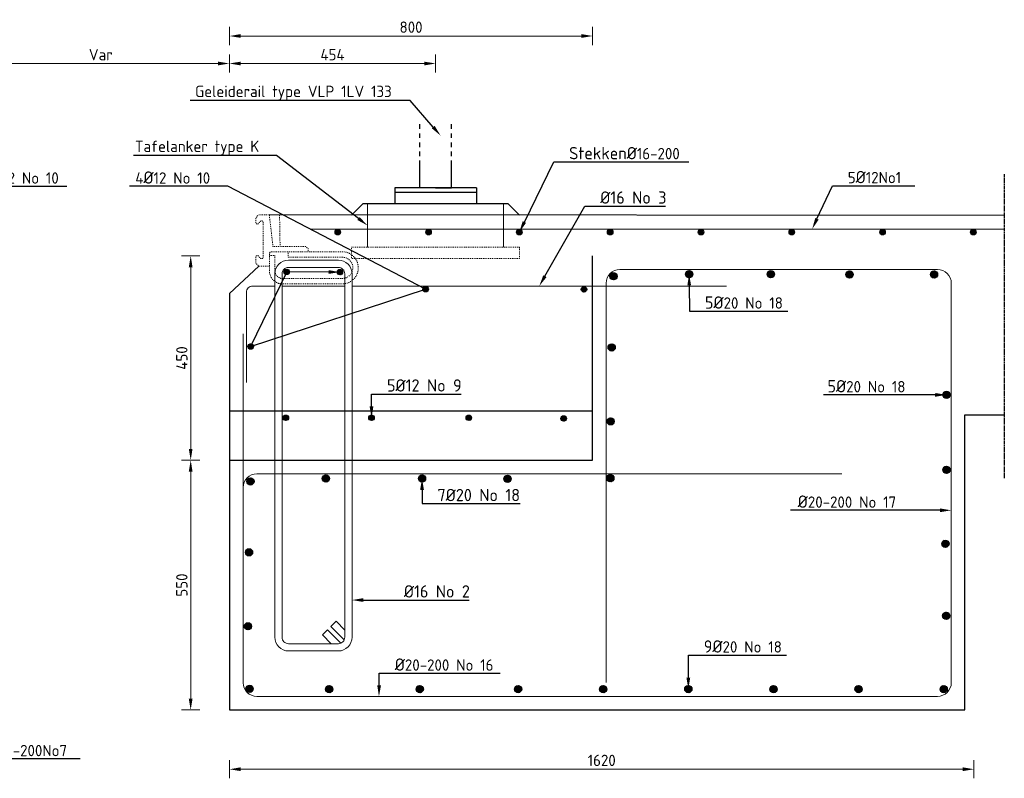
# Model space of a CAD drawing. Header units: millimetres. Extents: x -8028558 to 327273, y -63352 to 83293.
# Tile 137 of 195: x 251077 to 253246, y -20201 to -18531. Entities that reach past the tile are written whole.
import ezdxf
from ezdxf import colors
from ezdxf.entities.mleader import LeaderData, LeaderLine
from ezdxf.math import Vec2, Vec3

# ---------------------------------------------------------------- set-up
doc = ezdxf.new("R2010")
doc.units = ezdxf.units.MM
for name, pattern in [('NLCS-HIDDEN', [4, 2, -2]), ('XX-AFBREEK', [7, 4, -1, 1, -1]), ('ZZ-HIDDEN-SO', [4, 2, -2])]:
    doc.linetypes.add(name, pattern=pattern)
for name, color, linetype, lineweight in [('B-CO-BC-AFBREEKLIJN-GD', 7, 'XX-AFBREEK', 25), ('B-CO-BC-BETONVORM-GD', 90, 'Continuous', 25), ('B-CO-BC-BETONVORM-GN', 10, 'ZZ-HIDDEN-SO', 13), ('B-CO-BC-BETONVORM-M', 7, 'Continuous', 18), ('B-CO-BC-STORTNAAD-GD', 10, 'BC-STORTNAAD', 25), ('B-CO-BC-WAPENING-GD', 130, 'Continuous', 25), ('B-CO-BC-WAPENING_HOOFDWAPENING-G', 170, 'Continuous', 18), ('B-CO-SC-STAALVORM-AD', 252, 'Continuous', 18), ('B-CO-SC-STAALVORM-GN', 10, 'NLCS-HIDDEN', 13), ('B-WE-BV-GELEIDECONSTRUCTIE_GELEIDERAIL-GD', 210, 'Continuous', 25), ('X-XX-AL-VERWIJZING-T25', 7, 'Continuous', 25)]:
    doc.layers.add(name, color=color, linetype=linetype, lineweight=lineweight)
doc.styles.add('NLCS-ISO-MM10-T25', font='NLCS-ISO.ttf', dxfattribs={"height": 25})
doc.linetypes.add('BC-STORTNAAD', pattern='A,15,-1,[175,NLCS.SHX,S=1,R=0,X=0,Y=0],-1', length=17)
doc.dimstyles.new('NLCS-MM10-T25-PIJL_L0_H0', dxfattribs={"dimscale": 10, "dimtxt": 2.5, "dimasz": 2.5, "dimexe": 2, "dimexo": 2, "dimgap": 0.7, "dimtad": 1, "dimdec": 0, "dimzin": 0, "dimdsep": 46, "dimtxsty": 'NLCS-ISO-MM10-T25', "dimcen": 0, "dimdle": 2, "dimclrd": 256, "dimclre": 256, "dimclrt": 256, "dimadec": 0, "dimazin": 0, "dimtfac": 1, "dimtdec": 3, "dimtofl": 0, "dimtmove": 0, "dimatfit": 3, "dimfxl": 2, "dimfxlon": 1, "dimtfillclr": 256, "dimtolj": 1, "dimtzin": 0, "dimlwd": -1, "dimlwe": -1, "dimarcsym": 0})
pattern_1 = [(45, (0, 0), (-2.828427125, 2.828427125), []), (45, (0, 2.4284), (-2.828427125, 2.828427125), []), (45, (0, 2.5284), (-2.828427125, 2.828427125), []), (45, (0, 2.6284), (-2.828427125, 2.828427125), [])]

# ---------------------------------------------------------------- blocks, each defined once
blk = doc.blocks.new('*D1859')
at = {"layer": 'B-CO-BC-BETONVORM-M', "transparency": 16777216}
for p, q in [((250972, -18647), (250972, -18607)), ((251539, -18647), (251539, -18607)), ((250997, -18627), (251514, -18627))]:
    blk.add_line(p, q, dxfattribs=at)
for points in [[(250997, -18622.9), (250997, -18631.2), (250972, -18627)], [(251514, -18622.9), (251514, -18631.2), (251539, -18627)]]:
    blk.add_solid(points, dxfattribs=at)
at = {"layer": 'B-CO-BC-BETONVORM-M', "transparency": 16777216, "insert": (251255.5, -18607.5), "char_height": 25, "attachment_point": 5, "style": 'NLCS-ISO-MM10-T25'}
blk.add_mtext('\\A1;Var', dxfattribs=at)
blk = doc.blocks.new('*D1860')
at = {"layer": 'B-CO-BC-BETONVORM-M', "transparency": 16777216}
for p, q in [((251539, -18586.5), (251539, -18546.5)), ((252339, -18586.5), (252339, -18546.5)), ((251564, -18566.5), (252314, -18566.5))]:
    blk.add_line(p, q, dxfattribs=at)
for points in [[(251564, -18562.3), (251564, -18570.6), (251539, -18566.5)], [(252314, -18562.3), (252314, -18570.6), (252339, -18566.5)]]:
    blk.add_solid(points, dxfattribs=at)
at = {"layer": 'B-CO-BC-BETONVORM-M', "transparency": 16777216, "insert": (251939, -18547), "char_height": 25, "attachment_point": 5, "style": 'NLCS-ISO-MM10-T25'}
blk.add_mtext('\\A1;800', dxfattribs=at)
blk = doc.blocks.new('*D1861')
at = {"layer": 'B-CO-BC-BETONVORM-M', "transparency": 16777216}
for p, q in [((251473.6, -19500.5), (251433.6, -19500.5)), ((251453.6, -19525.5), (251453.6, -20025.5)), ((251473.6, -20050.5), (251433.6, -20050.5))]:
    blk.add_line(p, q, dxfattribs=at)
for points in [[(251449.4, -19525.5), (251457.7, -19525.5), (251453.6, -19500.5)], [(251449.4, -20025.5), (251457.7, -20025.5), (251453.6, -20050.5)]]:
    blk.add_solid(points, dxfattribs=at)
at = {"layer": 'B-CO-BC-BETONVORM-M', "transparency": 16777216, "insert": (251434.1, -19775.5), "char_height": 25, "attachment_point": 5, "rotation": 90, "style": 'NLCS-ISO-MM10-T25'}
blk.add_mtext('\\A1;550', dxfattribs=at)
blk = doc.blocks.new('*D1862')
at = {"layer": 'B-CO-BC-BETONVORM-M', "transparency": 16777216}
for p, q in [((251473.6, -19050.5), (251433.6, -19050.5)), ((251453.6, -19475.5), (251453.6, -19075.5)), ((251473.6, -19500.5), (251433.6, -19500.5))]:
    blk.add_line(p, q, dxfattribs=at)
for points in [[(251449.4, -19075.5), (251457.7, -19075.5), (251453.6, -19050.5)], [(251449.4, -19475.5), (251457.7, -19475.5), (251453.6, -19500.5)]]:
    blk.add_solid(points, dxfattribs=at)
at = {"layer": 'B-CO-BC-BETONVORM-M', "transparency": 16777216, "insert": (251434.1, -19275.5), "char_height": 25, "attachment_point": 5, "rotation": 90, "style": 'NLCS-ISO-MM10-T25'}
blk.add_mtext('\\A1;450', dxfattribs=at)
blk = doc.blocks.new('*D1863')
at = {"layer": 'B-CO-BC-BETONVORM-M', "transparency": 16777216}
for p, q in [((251539, -20161), (251539, -20201)), ((253179, -20161), (253179, -20201)), ((251564, -20181), (253154, -20181))]:
    blk.add_line(p, q, dxfattribs=at)
for points in [[(251564, -20176.8), (251564, -20185.1), (251539, -20181)], [(253154, -20176.8), (253154, -20185.1), (253179, -20181)]]:
    blk.add_solid(points, dxfattribs=at)
at = {"layer": 'B-CO-BC-BETONVORM-M', "transparency": 16777216, "insert": (252359, -20161.5), "char_height": 25, "attachment_point": 5, "style": 'NLCS-ISO-MM10-T25'}
blk.add_mtext('\\A1;1620', dxfattribs=at)
blk = doc.blocks.new('geleiderailconstructie')
at = {"layer": 'B-WE-BV-GELEIDECONSTRUCTIE_GELEIDERAIL-GD', "flags": 128}
for points in [[(-28291.3, -6868.1), (-28291.3, -6858.1)], [(-28221.3, -6868.1), (-28221.3, -6858.1)], [(-28291.3, -6888.1), (-28291.3, -6878.1)], [(-28221.3, -6888.1), (-28221.3, -6878.1)], [(-28291.3, -6908.1), (-28291.3, -6898.1)], [(-28291.3, -6928.1), (-28291.3, -6918.1)], [(-28221.3, -6908.1), (-28221.3, -6898.1)], [(-28221.3, -6928.1), (-28221.3, -6918.1)], [(-28256.3, -6998.1), (-28291.3, -6998.1), (-28291.3, -6938.1)], [(-28256.3, -6998.1), (-28221.3, -6998.1), (-28221.3, -6938.1)], [(-28346.3, -6998.1), (-28166.3, -6998.1)], [(-28346.3, -6998.1), (-28346.3, -7033.1)], [(-28166.3, -6998.1), (-28166.3, -7033.1)], [(-28346.3, -7008.1), (-28166.3, -7008.1)], [(-28416.3, -7033.1), (-28441.3, -7058.1)], [(-28416.3, -7033.1), (-28096.3, -7033.1)], [(-28096.3, -7033.1), (-28071.3, -7058.1)]]:
    blk.add_lwpolyline(points, dxfattribs=at)
blk = doc.blocks.new('*D2107')
at = {"layer": 'B-CO-BC-BETONVORM-M', "transparency": 16777216}
for p, q in [((251539, -18647), (251539, -18607)), ((251993, -18647), (251993, -18607)), ((251564, -18627), (251968, -18627))]:
    blk.add_line(p, q, dxfattribs=at)
for points in [[(251564, -18622.9), (251564, -18631.2), (251539, -18627)], [(251968, -18622.9), (251968, -18631.2), (251993, -18627)]]:
    blk.add_solid(points, dxfattribs=at)
at = {"layer": 'B-CO-BC-BETONVORM-M', "transparency": 16777216, "insert": (251766, -18607.5), "char_height": 25, "attachment_point": 5, "style": 'NLCS-ISO-MM10-T25'}
blk.add_mtext('\\A1;454', dxfattribs=at)

msp = doc.modelspace()

# ---------------------------------------------------------------- hatches: boundary and pattern name
at = {"layer": 'B-CO-SC-STAALVORM-AD'}
h = msp.add_hatch(dxfattribs=at)
h.set_pattern_fill('ACO-STAAL', color=256, pattern_type=2)
h.set_pattern_definition([(45, (281717.5815, -10999.5874), (-2.8284271, 2.8284271), []), (45, (281717.5815, -10997.159), (-2.8284271, 2.8284271), []), (45, (281717.5815, -10997.059), (-2.8284271, 2.8284271), []), (45, (281717.5815, -10996.959), (-2.8284271, 2.8284271), [])])
h.paths.add_polyline_path([(251783.6, -18998.6, 1), (251771.6, -18998.6, 1)])
h = msp.add_hatch(dxfattribs=at)
h.set_pattern_fill('ACO-STAAL', color=256, pattern_type=2)
h.set_pattern_definition([(45, (281917.5815, -10999.5874), (-2.8284271, 2.8284271), []), (45, (281917.5815, -10997.159), (-2.8284271, 2.8284271), []), (45, (281917.5815, -10997.059), (-2.8284271, 2.8284271), []), (45, (281917.5815, -10996.959), (-2.8284271, 2.8284271), [])])
h.paths.add_polyline_path([(251983.6, -18998.6, 1), (251971.6, -18998.6, 1)])
h = msp.add_hatch(dxfattribs=at)
h.set_pattern_fill('ACO-STAAL', color=256, pattern_type=2)
h.set_pattern_definition([(45, (282117.5815, -10999.5874), (-2.8284271, 2.8284271), []), (45, (282117.5815, -10997.159), (-2.8284271, 2.8284271), []), (45, (282117.5815, -10997.059), (-2.8284271, 2.8284271), []), (45, (282117.5815, -10996.959), (-2.8284271, 2.8284271), [])])
h.paths.add_polyline_path([(252183.6, -18998.6, 1), (252171.6, -18998.6, 1)])
h = msp.add_hatch(dxfattribs=at)
h.set_pattern_fill('ACO-STAAL', color=256, pattern_type=2)
h.set_pattern_definition([(45, (282317.5815, -10999.5874), (-2.8284271, 2.8284271), []), (45, (282317.5815, -10997.159), (-2.8284271, 2.8284271), []), (45, (282317.5815, -10997.059), (-2.8284271, 2.8284271), []), (45, (282317.5815, -10996.959), (-2.8284271, 2.8284271), [])])
h.paths.add_polyline_path([(252383.6, -18998.6, 1), (252371.6, -18998.6, 1)])
h = msp.add_hatch(dxfattribs=at)
h.set_pattern_fill('ACO-STAAL', color=256, pattern_type=2)
h.set_pattern_definition([(45, (282517.5815, -10999.5874), (-2.8284271, 2.8284271), []), (45, (282517.5815, -10997.159), (-2.8284271, 2.8284271), []), (45, (282517.5815, -10997.059), (-2.8284271, 2.8284271), []), (45, (282517.5815, -10996.959), (-2.8284271, 2.8284271), [])])
h.paths.add_polyline_path([(252583.6, -18998.6, 1), (252571.6, -18998.6, 1)])
h = msp.add_hatch(dxfattribs=at)
h.set_pattern_fill('ACO-STAAL', color=256, pattern_type=2)
h.set_pattern_definition([(45, (282717.5815, -10999.5874), (-2.8284271, 2.8284271), []), (45, (282717.5815, -10997.159), (-2.8284271, 2.8284271), []), (45, (282717.5815, -10997.059), (-2.8284271, 2.8284271), []), (45, (282717.5815, -10996.959), (-2.8284271, 2.8284271), [])])
h.paths.add_polyline_path([(252783.6, -18998.6, 1), (252771.6, -18998.6, 1)])
h = msp.add_hatch(dxfattribs=at)
h.set_pattern_fill('ACO-STAAL', color=256, pattern_type=2)
h.set_pattern_definition([(45, (282917.5815, -10999.5874), (-2.8284271, 2.8284271), []), (45, (282917.5815, -10997.159), (-2.8284271, 2.8284271), []), (45, (282917.5815, -10997.059), (-2.8284271, 2.8284271), []), (45, (282917.5815, -10996.959), (-2.8284271, 2.8284271), [])])
h.paths.add_polyline_path([(252983.6, -18998.6, 1), (252971.6, -18998.6, 1)])
h = msp.add_hatch(dxfattribs=at)
h.set_pattern_fill('ACO-STAAL', color=256, pattern_type=2)
h.set_pattern_definition([(45, (283117.5815, -10999.5874), (-2.8284271, 2.8284271), []), (45, (283117.5815, -10997.159), (-2.8284271, 2.8284271), []), (45, (283117.5815, -10997.059), (-2.8284271, 2.8284271), []), (45, (283117.5815, -10996.959), (-2.8284271, 2.8284271), [])])
h.paths.add_polyline_path([(253183.6, -18998.6, 1), (253171.6, -18998.6, 1)])
h = msp.add_hatch(dxfattribs=at)
h.set_pattern_fill('ACO-STAAL', color=256, pattern_type=2)
h.set_pattern_definition(pattern_1)
h.paths.add_polyline_path([(251671.1, -19085.8, 1), (251659.1, -19085.8, 1)])
h = msp.add_hatch(dxfattribs=at)
h.set_pattern_fill('ACO-STAAL', color=256, pattern_type=2)
h.set_pattern_definition(pattern_1)
h.paths.add_polyline_path([(251788.3, -19086.3, 1), (251776.3, -19086.3, 1)])
h = msp.add_hatch(dxfattribs=at)
h.set_pattern_fill('ACO-STAAL', color=256, pattern_type=2)
h.set_pattern_definition(pattern_1)
h.paths.add_polyline_path([(252559.5, -19090.8, 1), (252543.5, -19090.8, 1)])
h = msp.add_hatch(dxfattribs=at)
h.set_pattern_fill('ACO-STAAL', color=256, pattern_type=2)
h.set_pattern_definition(pattern_1)
h.paths.add_polyline_path([(252739.4, -19090.8, 1), (252723.4, -19090.8, 1)])
h = msp.add_hatch(dxfattribs=at)
h.set_pattern_fill('ACO-STAAL', color=256, pattern_type=2)
h.set_pattern_definition(pattern_1)
h.paths.add_polyline_path([(252913, -19091.5, 1), (252897, -19091.5, 1)])
h = msp.add_hatch(dxfattribs=at)
h.set_pattern_fill('ACO-STAAL', color=256, pattern_type=2)
h.set_pattern_definition(pattern_1)
h.paths.add_polyline_path([(253099, -19091.5, 1), (253083, -19091.5, 1)])
h = msp.add_hatch(dxfattribs=at)
h.set_pattern_fill('ACO-STAAL', color=256, pattern_type=2)
h.set_pattern_definition(pattern_1)
h.paths.add_polyline_path([(252393.1, -19095.6, 1), (252377.1, -19095.6, 1)])
h = msp.add_hatch(dxfattribs=at)
h.set_pattern_fill('ACO-STAAL', color=256, pattern_type=2)
h.set_pattern_definition([(45, (0, 29.391), (-2.828427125, 2.828427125), []), (45, (0, 31.8194), (-2.828427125, 2.828427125), []), (45, (0, 31.9194), (-2.828427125, 2.828427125), []), (45, (0, 32.0194), (-2.828427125, 2.828427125), [])])
h.paths.add_polyline_path([(251977.1, -19124.1, 1), (251965.1, -19124.1, 1)])
h = msp.add_hatch(dxfattribs=at)
h.set_pattern_fill('ACO-STAAL', color=256, pattern_type=2)
h.set_pattern_definition([(45, (348.707, 29.18), (-2.828427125, 2.828427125), []), (45, (348.707, 31.6083), (-2.828427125, 2.828427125), []), (45, (348.707, 31.7083), (-2.828427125, 2.828427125), []), (45, (348.707, 31.8083), (-2.828427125, 2.828427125), [])])
h.paths.add_polyline_path([(252325.9, -19124.3, 1), (252313.9, -19124.3, 1)])
h = msp.add_hatch(dxfattribs=at)
h.set_pattern_fill('ACO-STAAL', color=256, pattern_type=2)
h.set_pattern_definition([(45, (-26.1054, 77.49), (-2.828427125, 2.828427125), []), (45, (-26.1054, 79.9186), (-2.828427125, 2.828427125), []), (45, (-26.1054, 80.0186), (-2.828427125, 2.828427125), []), (45, (-26.1054, 80.1186), (-2.828427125, 2.828427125), [])])
h.paths.add_polyline_path([(251591.6, -19250.2, 1), (251579.6, -19250.2, 1)])
h = msp.add_hatch(dxfattribs=at)
h.set_pattern_fill('ACO-STAAL', color=256, pattern_type=2)
h.set_pattern_definition(pattern_1)
h.paths.add_polyline_path([(252388.9, -19252.2, 1), (252372.9, -19252.2, 1)])
h = msp.add_hatch(dxfattribs=at)
h.set_pattern_fill('ACO-STAAL', color=256, pattern_type=2)
h.set_pattern_definition(pattern_1)
h.paths.add_polyline_path([(253126.5, -19356.7, 1), (253110.5, -19356.7, 1)])
h = msp.add_hatch(dxfattribs=at)
h.set_pattern_fill('ACO-STAAL', color=256, pattern_type=2)
h.set_pattern_definition(pattern_1)
h.paths.add_polyline_path([(251669.2, -19407.2, 1), (251657.2, -19407.2, 1)])
h = msp.add_hatch(dxfattribs=at)
h.set_pattern_fill('ACO-STAAL', color=256, pattern_type=2)
h.set_pattern_definition(pattern_1)
h.paths.add_polyline_path([(251857.9, -19407.2, 1), (251845.9, -19407.2, 1)])
h = msp.add_hatch(dxfattribs=at)
h.set_pattern_fill('ACO-STAAL', color=256, pattern_type=2)
h.set_pattern_definition(pattern_1)
h.paths.add_polyline_path([(252072.2, -19407.2, 1), (252060.2, -19407.2, 1)])
h = msp.add_hatch(dxfattribs=at)
h.set_pattern_fill('ACO-STAAL', color=256, pattern_type=2)
h.set_pattern_definition(pattern_1)
h.paths.add_polyline_path([(252281.1, -19408.6, 1), (252269.1, -19408.6, 1)])
h = msp.add_hatch(dxfattribs=at)
h.set_pattern_fill('ACO-STAAL', color=256, pattern_type=2)
h.set_pattern_definition(pattern_1)
h.paths.add_polyline_path([(252386.6, -19415, 1), (252370.6, -19415, 1)])
h = msp.add_hatch(dxfattribs=at)
h.set_pattern_fill('ACO-STAAL', color=256, pattern_type=2)
h.set_pattern_definition(pattern_1)
h.paths.add_polyline_path([(253126.3, -19521.7, 1), (253110.3, -19521.7, 1)])
h = msp.add_hatch(dxfattribs=at)
h.set_pattern_fill('ACO-STAAL', color=256, pattern_type=2)
h.set_pattern_definition(pattern_1)
h.paths.add_polyline_path([(251593.2, -19547.2, 1), (251577.2, -19547.2, 1)])
h = msp.add_hatch(dxfattribs=at)
h.set_pattern_fill('ACO-STAAL', color=256, pattern_type=2)
h.set_pattern_definition(pattern_1)
h.paths.add_polyline_path([(251759.5, -19540.8, 1), (251743.5, -19540.8, 1)])
h = msp.add_hatch(dxfattribs=at)
h.set_pattern_fill('ACO-STAAL', color=256, pattern_type=2)
h.set_pattern_definition(pattern_1)
h.paths.add_polyline_path([(251971.2, -19540.8, 1), (251955.2, -19540.8, 1)])
h = msp.add_hatch(dxfattribs=at)
h.set_pattern_fill('ACO-STAAL', color=256, pattern_type=2)
h.set_pattern_definition(pattern_1)
h.paths.add_polyline_path([(252159.6, -19541.5, 1), (252143.6, -19541.5, 1)])
h = msp.add_hatch(dxfattribs=at)
h.set_pattern_fill('ACO-STAAL', color=256, pattern_type=2)
h.set_pattern_definition([(45, (-2.0538, -1.3535), (-2.828427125, 2.828427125), []), (45, (-2.0538, 1.075), (-2.828427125, 2.828427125), []), (45, (-2.0538, 1.175), (-2.828427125, 2.828427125), []), (45, (-2.0538, 1.275), (-2.828427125, 2.828427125), [])])
h.paths.add_polyline_path([(252386, -19540.1, 1), (252370, -19540.1, 1)])
h = msp.add_hatch(dxfattribs=at)
h.set_pattern_fill('ACO-STAAL', color=256, pattern_type=2)
h.set_pattern_definition(pattern_1)
h.paths.add_polyline_path([(253124, -19684.5, 1), (253108, -19684.5, 1)])
h = msp.add_hatch(dxfattribs=at)
h.set_pattern_fill('ACO-STAAL', color=256, pattern_type=2)
h.set_pattern_definition(pattern_1)
h.paths.add_polyline_path([(251590.1, -19703.4, 1), (251574.1, -19703.4, 1)])
h = msp.add_hatch(dxfattribs=at)
h.set_pattern_fill('ACO-STAAL', color=256, pattern_type=2)
h.set_pattern_definition(pattern_1)
h.paths.add_polyline_path([(253126, -19843.3, 1), (253110, -19843.3, 1)])
h = msp.add_hatch(dxfattribs=at)
h.set_pattern_fill('ACO-STAAL', color=256, pattern_type=2)
h.set_pattern_definition(pattern_1)
h.paths.add_polyline_path([(251587.8, -19866.3, 1), (251571.8, -19866.3, 1)])
h = msp.add_hatch(dxfattribs=at)
h.set_pattern_fill('ACO-STAAL', color=256, pattern_type=2)
h.set_pattern_definition(pattern_1)
h.paths.add_polyline_path([(251591.4, -20004.1, 1), (251575.4, -20004.1, 1)])
h = msp.add_hatch(dxfattribs=at)
h.set_pattern_fill('ACO-STAAL', color=256, pattern_type=2)
h.set_pattern_definition([(45, (-1215.616, 3.644), (-2.828427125, 2.828427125), []), (45, (-1215.616, 6.0724), (-2.828427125, 2.828427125), []), (45, (-1215.616, 6.1724), (-2.828427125, 2.828427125), []), (45, (-1215.616, 6.2724), (-2.828427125, 2.828427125), [])])
h.paths.add_polyline_path([(251766.6, -20004.5, 1), (251750.6, -20004.5, 1)])
h = msp.add_hatch(dxfattribs=at)
h.set_pattern_fill('ACO-STAAL', color=256, pattern_type=2)
h.set_pattern_definition([(45, (-1016.0763, 3.644), (-2.828427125, 2.828427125), []), (45, (-1016.0763, 6.0724), (-2.828427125, 2.828427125), []), (45, (-1016.0763, 6.1724), (-2.828427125, 2.828427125), []), (45, (-1016.0763, 6.2724), (-2.828427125, 2.828427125), [])])
h.paths.add_polyline_path([(251966.2, -20004.5, 1), (251950.2, -20004.5, 1)])
h = msp.add_hatch(dxfattribs=at)
h.set_pattern_fill('ACO-STAAL', color=256, pattern_type=2)
h.set_pattern_definition([(45, (-937.5, 0), (-2.828427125, 2.828427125), []), (45, (-937.5, 2.4284), (-2.828427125, 2.828427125), []), (45, (-937.5, 2.5284), (-2.828427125, 2.828427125), []), (45, (-937.5, 2.6284), (-2.828427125, 2.828427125), [])])
h.paths.add_polyline_path([(252182.8, -20004.5, 1), (252166.8, -20004.5, 1)])
h = msp.add_hatch(dxfattribs=at)
h.set_pattern_fill('ACO-STAAL', color=256, pattern_type=2)
h.set_pattern_definition([(45, (-611.9467, 3.644), (-2.828427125, 2.828427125), []), (45, (-611.9467, 6.0724), (-2.828427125, 2.828427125), []), (45, (-611.9467, 6.1724), (-2.828427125, 2.828427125), []), (45, (-611.9467, 6.2724), (-2.828427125, 2.828427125), [])])
h.paths.add_polyline_path([(252370.3, -20004.5, 1), (252354.3, -20004.5, 1)])
h = msp.add_hatch(dxfattribs=at)
h.set_pattern_fill('ACO-STAAL', color=256, pattern_type=2)
h.set_pattern_definition([(45, (-424.4467, 3.644), (-2.828427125, 2.828427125), []), (45, (-424.4467, 6.0724), (-2.828427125, 2.828427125), []), (45, (-424.4467, 6.1724), (-2.828427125, 2.828427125), []), (45, (-424.4467, 6.2724), (-2.828427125, 2.828427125), [])])
h.paths.add_polyline_path([(252557.8, -20004.5, 1), (252541.8, -20004.5, 1)])
h = msp.add_hatch(dxfattribs=at)
h.set_pattern_fill('ACO-STAAL', color=256, pattern_type=2)
h.set_pattern_definition([(45, (-375, 0), (-2.828427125, 2.828427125), []), (45, (-375, 2.4284), (-2.828427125, 2.828427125), []), (45, (-375, 2.5284), (-2.828427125, 2.828427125), []), (45, (-375, 2.6284), (-2.828427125, 2.828427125), [])])
h.paths.add_polyline_path([(252745.3, -20004.5, 1), (252729.3, -20004.5, 1)])
h = msp.add_hatch(dxfattribs=at)
h.set_pattern_fill('ACO-STAAL', color=256, pattern_type=2)
h.set_pattern_definition([(45, (-49.4467, 3.644), (-2.828427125, 2.828427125), []), (45, (-49.4467, 6.0724), (-2.828427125, 2.828427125), []), (45, (-49.4467, 6.1724), (-2.828427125, 2.828427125), []), (45, (-49.4467, 6.2724), (-2.828427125, 2.828427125), [])])
h.paths.add_polyline_path([(252932.8, -20004.5, 1), (252916.8, -20004.5, 1)])
h = msp.add_hatch(dxfattribs=at)
h.set_pattern_fill('ACO-STAAL', color=256, pattern_type=2)
h.set_pattern_definition(pattern_1)
h.paths.add_polyline_path([(253120.3, -20004.5, 1), (253104.3, -20004.5, 1)])

# ---------------------------------------------------------------- linework, layer by layer
at = {"layer": 'B-CO-BC-AFBREEKLIJN-GD', "flags": 128}
msp.add_lwpolyline([(253245.8, -18870.8), (253245.8, -19540.1)], dxfattribs=at)
at = {"layer": 'B-CO-BC-BETONVORM-GD', "flags": 128}
for points in [[(253245.8, -18961.6), (251626.8, -18960.5)], [(251603.6, -19073.1), (251539, -19133.1), (251539, -20050.5), (253159, -20050.5), (253159, -19400.5), (253245.8, -19400.5)], [(251539, -20050.5), (251569, -20050.5)]]:
    msp.add_lwpolyline(points, dxfattribs=at)
at = {"layer": 'B-CO-BC-BETONVORM-GN', "flags": 128}
msp.add_lwpolyline([(251649.4, -18960.5), (251650.5, -19029.8)], dxfattribs=at)
at = {"layer": 'B-CO-BC-STORTNAAD-GD', "flags": 128}
for points in [[(251539, -19500.5), (252339, -19500.5), (252339, -19050.5)], [(251539, -19391.8), (252339, -19391.8)]]:
    msp.add_lwpolyline(points, dxfattribs=at)
at = {"layer": 'B-CO-BC-WAPENING-GD'}
for centre, radius in [((251777.6, -18998.6), 6), ((251977.6, -18998.6), 6), ((252177.6, -18998.6), 6), ((252377.6, -18998.6), 6), ((252577.6, -18998.6), 6), ((252777.6, -18998.6), 6), ((252977.6, -18998.6), 6), ((253177.6, -18998.6), 6), ((251665.1, -19085.8), 6), ((251782.3, -19086.3), 6), ((252551.5, -19090.8), 8), ((252731.4, -19090.8), 8), ((252905, -19091.5), 8), ((253091, -19091.5), 8), ((252385.1, -19095.6), 8), ((251971.1, -19124.1), 6), ((252319.9, -19124.3), 6), ((251585.6, -19250.2), 6), ((252380.9, -19252.2), 8), ((253118.5, -19356.7), 8), ((251663.2, -19407.2), 6), ((251851.9, -19407.2), 6), ((252066.2, -19407.2), 6), ((252275.1, -19408.6), 6), ((252378.6, -19415), 8), ((253118.3, -19521.7), 8), ((251585.2, -19547.2), 8), ((251751.5, -19540.8), 8), ((251963.2, -19540.8), 8), ((252151.6, -19541.5), 8), ((252378, -19540.1), 8), ((253116, -19684.5), 8), ((251582.1, -19703.4), 8), ((253118, -19843.3), 8), ((251579.8, -19866.3), 8), ((251583.4, -20004.1), 8), ((251758.6, -20004.5), 8), ((251958.2, -20004.5), 8), ((252174.8, -20004.5), 8), ((252362.3, -20004.5), 8), ((252549.8, -20004.5), 8), ((252737.3, -20004.5), 8), ((252924.8, -20004.5), 8), ((253112.3, -20004.5), 8)]:
    msp.add_circle(centre, radius, dxfattribs=at)
at = {"layer": 'B-CO-BC-WAPENING_HOOFDWAPENING-G', "flags": 128}
for points in [[(251843, -18935.9), (251843, -19031.3)], [(252143, -18935.9), (252143, -19031.3)], [(251716.7, -18991.6), (253245.8, -18991.6)], [(251590.2, -19117), (251610.1, -19117)], [(251610.1, -19117), (251639, -19117)], [(251655, -19117), (251793, -19117)], [(251809, -19117), (252634.1, -19117)], [(251576.2, -19299.3), (251576.2, -19131)], [(251576.2, -19329.6), (251576.2, -19161.2)], [(253129, -19231.3), (253129, -19990.5)], [(251569, -19530.5), (251569, -19990.5)], [(251599, -19530.5), (252887.8, -19530.5)], [(251599, -20020.5), (253099, -20020.5)]]:
    msp.add_lwpolyline(points, dxfattribs=at)
at = {"layer": 'B-CO-BC-WAPENING_HOOFDWAPENING-G'}
for points in [[(251639, -19890.5), (251639, -19090.2, -0.414214), (251669, -19060.2), (251779, -19060.2, -0.414214), (251809, -19090.2), (251809, -19890.5, -0.414214), (251779, -19920.5), (251669, -19920.5, -0.414214), (251639, -19890.5)], [(251655, -19890.5), (251655, -19090.2, -0.414214), (251669, -19076.2), (251779, -19076.2, -0.414214), (251793, -19090.2), (251793, -19890.5, -0.414214), (251779, -19904.5), (251669, -19904.5, -0.414214), (251655, -19890.5)]]:
    msp.add_lwpolyline(points, format="xyb", close=True, dxfattribs=at)
at = {"layer": 'B-CO-BC-WAPENING_HOOFDWAPENING-G', "flags": 128}
for points in [[(252369, -19110.5), (252369, -19990), (252369, -19110.5, -0.414214), (252399, -19080.5), (253099, -19080.5, -0.414214), (253129, -19110.5), (253129, -19990.5, -0.414214), (253099, -20020.5), (251599, -20020.5, -0.414214), (251569, -19990.5), (251569, -19222)], [(251590.2, -19117, 0.414214), (251576.2, -19131)], [(251569, -19560.5, -0.414214), (251599, -19530.5), (252887.8, -19530.5)]]:
    msp.add_lwpolyline(points, format="xyb", dxfattribs=at)
at = {"layer": 'B-CO-BC-WAPENING_HOOFDWAPENING-G'}
for points in [[(251793, -19874.5), (251773.7, -19855.1), (251762.3, -19866.5), (251791.9, -19896)], [(251784.5, -19903.4), (251755, -19873.8), (251743.7, -19885.1), (251763, -19904.5)]]:
    msp.add_lwpolyline(points, dxfattribs=at)
at = {"layer": 'B-CO-SC-STAALVORM-GN', "flags": 128}
for points in [[(251626.9, -19073.1), (251603.6, -19073.1), (251597.1, -19066.5), (251597.1, -19053.4, -0.748975), (251603.6, -19051.5, 0.045064), (251606.9, -19055.6, 0.61982), (251613.6, -19053.6), (251613.6, -18976.8, 0.61982), (251606.9, -18974.8, 0.045064), (251603.6, -18979, -0.748975), (251597.1, -18977.1), (251597.1, -18966.3), (251602.9, -18960.5), (251626.8, -18960.5), (251634.9, -19029.8), (251707.2, -19029.8), (251712.7, -19035.3), (251712.7, -19041.4)], [(251668.1, -19041.4), (251631, -19041.4, 0.3609), (251627.2, -19045.9), (251627.2, -19080.2), (251627.5, -19088.7, 0.360277), (251656.2, -19112.5), (251787.2, -19112.5, 1), (251787.2, -19041.4), (251668.1, -19041.4), (251668.1, -19053.4), (251787.2, -19053.4, -1), (251787.2, -19100.5), (251656.2, -19100.5, -0.360277), (251639.3, -19086.5), (251639.3, -19049.8), (251627.2, -19049.8)]]:
    msp.add_lwpolyline(points, format="xyb", dxfattribs=at)
msp.add_lwpolyline([(252178, -19031.3), (252178, -19056.3), (251808, -19056.3), (251808, -19031.3)], close=True, dxfattribs=at)

# ---------------------------------------------------------------- block references
at = {"layer": 'X-XX-AL-VERWIJZING-T25', "xscale": -1}
msp.add_blockref('geleiderailconstructie', (223736.7, -11902.8), dxfattribs=at)

# ---------------------------------------------------------------- dimensions: what is measured, and where the dimension line sits
at = {"layer": 'B-CO-BC-BETONVORM-M'}
for base, p1, p2, picture, middle in [((252339, -18566.5), (251539, -19500.5), (252339, -19500.5), '*D1860', (251939, -18547)), ((251993, -18627), (251539, -19133.1), (251993, -18935.9), '*D2107', (251766, -18607.5))]:
    dim = msp.add_linear_dim(base=base, p1=p1, p2=p2, dimstyle='NLCS-MM10-T25-PIJL_L0_H0', dxfattribs=at)
    dim.commit()
    dim.dimension.update_dxf_attribs({"geometry": picture, "text_midpoint": middle})
for base, p1, p2, text, picture, middle in [((251539, -18627), (250972, -19282.7), (251539, -19282.7), 'Var', '*D1859', (251255.5, -18607.5)), ((253179, -20181), (251539, -20050.5), (253179, -20050.5), '1620', '*D1863', (252359, -20161.5))]:
    dim = msp.add_linear_dim(base=base, p1=p1, p2=p2, text=text, dimstyle='NLCS-MM10-T25-PIJL_L0_H0', dxfattribs=at)
    dim.commit()
    dim.dimension.update_dxf_attribs({"geometry": picture, "text_midpoint": middle})
for base, p2, picture, middle in [((251453.6, -19050.5), (253245.8, -19050.5), '*D1862', (251434.1, -19275.5)), ((251453.6, -20050.5), (251539, -20050.5), '*D1861', (251434.1, -19775.5))]:
    dim = msp.add_linear_dim(base=base, p1=(251539, -19500.5), p2=p2, angle=90, dimstyle='NLCS-MM10-T25-PIJL_L0_H0', dxfattribs=at)
    dim.commit()
    dim.dimension.update_dxf_attribs({"geometry": picture, "text_midpoint": middle})

# ---------------------------------------------------------------- leaders
at = {"layer": 'X-XX-AL-VERWIJZING-T25'}
ml = msp.add_multileader_mtext('Standard', dxfattribs=at)
ml.set_content('Geleiderail type VLP 1LV 133', color=256, style='NLCS-ISO-MM10-T25')
ml.set_leader_properties(color=256, linetype='ByLayer', lineweight=-1)
ml.build(insert=Vec2(0, 0))
ml.multileader.update_dxf_attribs({"text_left_attachment_type": 5, "text_right_attachment_type": 5, "dogleg_length": 25, "arrow_head_size": 25})
ctx = ml.context
ctx.base_point, ctx.char_height, ctx.arrow_head_size, ctx.landing_gap_size, ctx.plane_origin = Vec3(251454.3, -18708.4), 25, 25, 9, Vec3(252004.2, -18785.9)
ctx.left_attachment, ctx.right_attachment = 5, 5
notes = []
notes.append((ctx, [(1, (1, 1, 0), (251937.3, -18708.4), (-1, 0), 25, [(0, [(252004.2, -18785.9)], 0, [])])]))
ctx.mtext.insert, ctx.mtext.flow_direction = Vec3(251463.3, -18675.9), 5
ml = msp.add_multileader_mtext('Standard', dxfattribs=at)
ml.set_content('Tafelanker type K', color=256, style='NLCS-ISO-MM10-T25')
ml.set_leader_properties(color=256, linetype='ByLayer', lineweight=-1)
ml.build(insert=Vec2(0, 0))
ml.multileader.update_dxf_attribs({"text_left_attachment_type": 5, "text_right_attachment_type": 5, "dogleg_length": 25, "arrow_head_size": 25})
ctx = ml.context
ctx.base_point, ctx.char_height, ctx.arrow_head_size, ctx.landing_gap_size, ctx.plane_origin = Vec3(251321.9, -18829.4), 25, 25, 9, Vec3(251843, -18983.6)
ctx.left_attachment, ctx.right_attachment = 5, 5
notes.append((ctx, [(1, (1, 1, 0), (251642.4, -18829.4), (-1, 0), 25, [(0, [(251843, -18983.6)], 0, [])])]))
ctx.mtext.insert, ctx.mtext.flow_direction = Vec3(251330.9, -18796.9), 5
ml = msp.add_multileader_mtext('Standard', dxfattribs=at)
ml.set_content('{\\H1.08333x;StekkenØ}16-200', color=256, style='NLCS-ISO-MM10-T25')
ml.set_leader_properties(color=256, linetype='ByLayer', lineweight=-1)
ml.build(insert=Vec2(0, 0))
ml.multileader.update_dxf_attribs({"text_left_attachment_type": 5, "text_right_attachment_type": 5, "dogleg_length": 25, "arrow_head_size": 25})
ctx = ml.context
ctx.base_point, ctx.char_height, ctx.arrow_head_size, ctx.landing_gap_size, ctx.plane_origin = Vec3(252278.2, -18843.4), 25, 25, 9, Vec3(252104.3, -18988.6)
ctx.left_attachment, ctx.right_attachment = 5, 5
notes.append((ctx, [(1, (1, 1, 0), (252253.2, -18843.4), (1, 0), 25, [(0, [(252177.6, -18998.6)], 0, [])])]))
ctx.mtext.insert, ctx.mtext.flow_direction = Vec3(252287.2, -18810.9), 5
ml = msp.add_multileader_mtext('Standard', dxfattribs=at)
ml.set_content('4{\\H1.08333x;Ø}12 No 10', color=256, style='NLCS-ISO-MM10-T25')
ml.set_leader_properties(color=256, linetype='ByLayer', lineweight=-1)
ml.build(insert=Vec2(0, 0))
ml.multileader.update_dxf_attribs({"text_left_attachment_type": 5, "text_right_attachment_type": 5, "dogleg_length": 25, "arrow_head_size": 25})
ctx = ml.context
ctx.base_point, ctx.char_height, ctx.arrow_head_size, ctx.landing_gap_size, ctx.plane_origin = Vec3(250989.2, -18897.1), 25, 25, 9, Vec3(250712.6, -19049.2)
ctx.left_attachment, ctx.right_attachment = 5, 5
notes.append((ctx, [(0, (1, 1, 0), (250964.2, -18897.1), (1, 0), 25, [(3, [(250714.2, -19055.5), (250834.1, -19056.3), (250911.1, -19181.6), (250527.4, -19094.2)], 0, [])])]))
ctx.mtext.insert, ctx.mtext.rotation, ctx.mtext.flow_direction = Vec3(250998.2, -18864.6), 6.283185, 5
ml = msp.add_multileader_mtext('Standard', dxfattribs=at)
ml.set_content('4{\\H1.08333x;Ø}12 No 10', color=256, style='NLCS-ISO-MM10-T25')
ml.set_leader_properties(color=256, linetype='ByLayer', lineweight=-1)
ml.build(insert=Vec2(0, 0))
ml.multileader.update_dxf_attribs({"text_left_attachment_type": 5, "text_right_attachment_type": 5, "dogleg_length": 25, "arrow_head_size": 25})
ctx = ml.context
ctx.base_point, ctx.char_height, ctx.arrow_head_size, ctx.landing_gap_size, ctx.plane_origin = Vec3(251322.6, -18897.1), 25, 25, 9, Vec3(251812.3, -19049.2)
ctx.left_attachment, ctx.right_attachment = 5, 5
notes.append((ctx, [(0, (1, 1, 0), (251535.2, -18897.1), (-1, 0), 25, [(3, [(251782.3, -19086.3), (251665.1, -19085.8), (251585.6, -19250.2), (251971.1, -19124.1)], 0, [])])]))
ctx.mtext.insert, ctx.mtext.flow_direction = Vec3(251331.6, -18864.6), 5
ml = msp.add_multileader_mtext('Standard', dxfattribs=at)
ml.set_content('5{\\H1.08333x;Ø}12No1', color=256, style='NLCS-ISO-MM10-T25')
ml.set_leader_properties(color=256, linetype='ByLayer', lineweight=-1)
ml.build(insert=Vec2(0, 0))
ml.multileader.update_dxf_attribs({"text_left_attachment_type": 5, "text_right_attachment_type": 5, "dogleg_length": 25, "arrow_head_size": 25})
ctx = ml.context
ctx.base_point, ctx.char_height, ctx.arrow_head_size, ctx.landing_gap_size, ctx.plane_origin = Vec3(252892, -18896.1), 25, 25, 9, Vec3(252749.3, -18981.6)
ctx.left_attachment, ctx.right_attachment = 5, 5
notes.append((ctx, [(1, (1, 1, 0), (252867, -18896.1), (1, 0), 25, [(0, [(252822.6, -18991.6)], 0, [])])]))
ctx.mtext.insert, ctx.mtext.flow_direction = Vec3(252901, -18863.6), 5
ml = msp.add_multileader_mtext('Standard', dxfattribs=at)
ml.set_content('{\\H1.08333x;Ø16 No 3}', color=256, style='NLCS-ISO-MM10-T25')
ml.set_leader_properties(color=256, linetype='ByLayer', lineweight=-1)
ml.build(insert=Vec2(0, 0))
ml.multileader.update_dxf_attribs({"text_left_attachment_type": 5, "text_right_attachment_type": 5, "dogleg_length": 25, "arrow_head_size": 25})
ctx = ml.context
ctx.base_point, ctx.char_height, ctx.arrow_head_size, ctx.landing_gap_size, ctx.plane_origin = Vec3(252346.7, -18941.1), 25, 25, 9, Vec3(252099.5, -19315.8)
ctx.left_attachment, ctx.right_attachment = 5, 5
notes.append((ctx, [(0, (1, 1, 0), (252321.7, -18941.1), (1, 0), 25, [(0, [(252221.5, -19117)], 0, [])])]))
ctx.mtext.insert, ctx.mtext.flow_direction = Vec3(252355.7, -18908.6), 5
ml = msp.add_multileader_mtext('Standard', dxfattribs=at)
ml.set_content('{\\H1.08333x;5Ø}20 No 18', color=256, style='NLCS-ISO-MM10-T25')
ml.set_leader_properties(color=256, linetype='ByLayer', lineweight=-1)
ml.build(insert=Vec2(0, 0))
ml.multileader.update_dxf_attribs({"text_left_attachment_type": 5, "text_right_attachment_type": 5, "dogleg_length": 25, "arrow_head_size": 25})
ctx = ml.context
ctx.base_point, ctx.char_height, ctx.arrow_head_size, ctx.landing_gap_size, ctx.plane_origin = Vec3(252577.3, -19172.3), 25, 25, 9, Vec3(252513.5, -19077.1)
ctx.left_attachment, ctx.right_attachment = 5, 5
notes.append((ctx, [(1, (1, 1, 0), (252552.3, -19172.3), (1, 0), 25, [(0, [(252551.5, -19090.8)], 0, [])])]))
ctx.mtext.insert, ctx.mtext.flow_direction = Vec3(252586.3, -19139.8), 5
ml = msp.add_multileader_mtext('Standard', dxfattribs=at)
ml.set_content('{\\H1.08333x;5Ø12 No 9}', color=256, style='NLCS-ISO-MM10-T25')
ml.set_leader_properties(color=256, linetype='ByLayer', lineweight=-1)
ml.build(insert=Vec2(0, 0))
ml.multileader.update_dxf_attribs({"text_left_attachment_type": 5, "text_right_attachment_type": 5, "dogleg_length": 25, "arrow_head_size": 25})
ctx = ml.context
ctx.base_point, ctx.char_height, ctx.arrow_head_size, ctx.landing_gap_size, ctx.plane_origin = Vec3(251877, -19354.9), 25, 25, 9, Vec3(251493.5, -19671.7)
ctx.left_attachment, ctx.right_attachment = 5, 5
notes.append((ctx, [(0, (1, 1, 0), (251852, -19354.9), (1, 0), 25, [(0, [(251851.9, -19407.2)], 0, [])])]))
ctx.mtext.insert, ctx.mtext.flow_direction = Vec3(251886, -19322.4), 5
ml = msp.add_multileader_mtext('Standard', dxfattribs=at)
ml.set_content('{\\H1.08333x;5Ø}20 No 18', color=256, style='NLCS-ISO-MM10-T25')
ml.set_leader_properties(color=256, linetype='ByLayer', lineweight=-1)
ml.build(insert=Vec2(0, 0))
ml.multileader.update_dxf_attribs({"text_left_attachment_type": 5, "text_right_attachment_type": 5, "dogleg_length": 25, "arrow_head_size": 25})
ctx = ml.context
ctx.base_point, ctx.char_height, ctx.arrow_head_size, ctx.landing_gap_size, ctx.plane_origin = Vec3(252847.3, -19356.6), 25, 25, 9, Vec3(253080.5, -19343.1)
ctx.left_attachment, ctx.right_attachment = 5, 5
notes.append((ctx, [(0, (1, 1, 0), (253063.6, -19356.6), (-1, 0), 25, [(0, [(253118.5, -19356.7)], 0, [])])]))
ctx.mtext.insert, ctx.mtext.flow_direction = Vec3(252856.3, -19324.1), 5
ml = msp.add_multileader_mtext('Standard', dxfattribs=at)
ml.set_content('{\\H1.08333x;7Ø20 No 18}', color=256, style='NLCS-ISO-MM10-T25')
ml.set_leader_properties(color=256, linetype='ByLayer', lineweight=-1)
ml.build(insert=Vec2(0, 0))
ml.multileader.update_dxf_attribs({"text_left_attachment_type": 5, "text_right_attachment_type": 5, "dogleg_length": 25, "arrow_head_size": 25})
ctx = ml.context
ctx.base_point, ctx.char_height, ctx.arrow_head_size, ctx.landing_gap_size, ctx.plane_origin = Vec3(251988.2, -19596.2), 25, 25, 9, Vec3(251604.8, -19805.2)
ctx.left_attachment, ctx.right_attachment = 5, 5
notes.append((ctx, [(0, (1, 1, 0), (251963.2, -19596.2), (1, 0), 25, [(0, [(251963.2, -19540.8)], 0, [])])]))
ctx.mtext.insert, ctx.mtext.flow_direction = Vec3(251997.2, -19563.7), 5
ml = msp.add_multileader_mtext('Standard', dxfattribs=at)
ml.set_content('{\\H1.08333x;Ø}20-200 No 17 ', color=256, style='NLCS-ISO-MM10-T25')
ml.set_leader_properties(color=256, linetype='ByLayer', lineweight=-1)
ml.build(insert=Vec2(0, 0))
ml.multileader.update_dxf_attribs({"text_left_attachment_type": 5, "text_right_attachment_type": 5, "dogleg_length": 25, "arrow_head_size": 25})
ctx = ml.context
ctx.base_point, ctx.char_height, ctx.arrow_head_size, ctx.landing_gap_size, ctx.plane_origin = Vec3(252781.7, -19610.7), 25, 25, 9, Vec3(253146, -19581.4)
ctx.left_attachment, ctx.right_attachment = 5, 5
notes.append((ctx, [(0, (1, 1, 0), (253049.1, -19610.7), (-1, 0), 25, [(0, [(253129, -19610.9)], 0, [])])]))
ctx.mtext.insert, ctx.mtext.flow_direction = Vec3(252790.7, -19578.2), 5
ml = msp.add_multileader_mtext('Standard', dxfattribs=at)
ml.set_content('{\\H1.08333x;Ø16 No 2}', color=256, style='NLCS-ISO-MM10-T25')
ml.set_leader_properties(color=256, linetype='ByLayer', lineweight=-1)
ml.build(insert=Vec2(0, 0))
ml.multileader.update_dxf_attribs({"text_left_attachment_type": 5, "text_right_attachment_type": 5, "dogleg_length": 25, "arrow_head_size": 25})
ctx = ml.context
ctx.base_point, ctx.char_height, ctx.arrow_head_size, ctx.landing_gap_size, ctx.plane_origin = Vec3(251914.2, -19808.4), 25, 25, 9, Vec3(251363.4, -19938.9)
ctx.left_attachment, ctx.right_attachment = 5, 5
notes.append((ctx, [(0, (1, 1, 0), (251889.2, -19808.4), (1, 0), 25, [(0, [(251809, -19808.5)], 0, [])])]))
ctx.mtext.insert, ctx.mtext.flow_direction = Vec3(251923.2, -19775.9), 5
ml = msp.add_multileader_mtext('Standard', dxfattribs=at)
ml.set_content('{\\H1.08333x;9Ø}20 No 18', color=256, style='NLCS-ISO-MM10-T25')
ml.set_leader_properties(color=256, linetype='ByLayer', lineweight=-1)
ml.build(insert=Vec2(0, 0))
ml.multileader.update_dxf_attribs({"text_left_attachment_type": 5, "text_right_attachment_type": 5, "dogleg_length": 25, "arrow_head_size": 25})
ctx = ml.context
ctx.base_point, ctx.char_height, ctx.arrow_head_size, ctx.landing_gap_size, ctx.plane_origin = Vec3(252574.8, -19929.6), 25, 25, 9, Vec3(252435.2, -19996.2)
ctx.left_attachment, ctx.right_attachment = 5, 5
notes.append((ctx, [(1, (1, 1, 0), (252549.8, -19929.6), (1, 0), 25, [(0, [(252549.8, -20004.5)], 0, [])])]))
ctx.mtext.insert, ctx.mtext.flow_direction = Vec3(252583.8, -19897.1), 5
ml = msp.add_multileader_mtext('Standard', dxfattribs=at)
ml.set_content('{\\H1.08333x;Ø}20-200 No 16', color=256, style='NLCS-ISO-MM10-T25')
ml.set_leader_properties(color=256, linetype='ByLayer', lineweight=-1)
ml.build(insert=Vec2(0, 0))
ml.multileader.update_dxf_attribs({"text_left_attachment_type": 5, "text_right_attachment_type": 5, "dogleg_length": 25, "arrow_head_size": 25})
ctx = ml.context
ctx.base_point, ctx.char_height, ctx.arrow_head_size, ctx.landing_gap_size, ctx.plane_origin = Vec3(251894.1, -19969.5), 25, 25, 9, Vec3(251830.3, -20007.5)
ctx.left_attachment, ctx.right_attachment = 5, 5
notes.append((ctx, [(1, (1, 1, 0), (251869.1, -19969.5), (1, 0), 25, [(0, [(251868.3, -20021.1)], 0, [])])]))
ctx.mtext.insert, ctx.mtext.flow_direction = Vec3(251903.1, -19937), 5
ml = msp.add_multileader_mtext('Standard', dxfattribs=at)
ml.set_content('Ø16-200No7', color=256, style='NLCS-ISO-MM10-T25')
ml.set_leader_properties(color=256, linetype='ByLayer', lineweight=-1)
ml.build(insert=Vec2(0, 0))
ml.multileader.update_dxf_attribs({"text_left_attachment_type": 5, "text_right_attachment_type": 5, "dogleg_length": 25, "arrow_head_size": 25})
ctx = ml.context
ctx.base_point, ctx.char_height, ctx.arrow_head_size, ctx.landing_gap_size, ctx.plane_origin = Vec3(251002.8, -20157.4), 25, 25, 9, Vec3(251336.9, -19854.8)
ctx.left_attachment, ctx.right_attachment = 5, 5
notes.append((ctx, [(0, (1, 1, 0), (250977.8, -20157.4), (1, 0), 25, [(0, [(250903.6, -20059)], 0, [])])]))
ctx.mtext.insert, ctx.mtext.flow_direction = Vec3(251011.8, -20127.4), 5
for ctx, leaders in notes:
    for number, flags, end, landing, length, lines in leaders:
        leader = LeaderData()
        leader.index, (leader.has_last_leader_line, leader.has_dogleg_vector, leader.attachment_direction) = number, flags
        leader.last_leader_point, leader.dogleg_vector, leader.dogleg_length = Vec3(end), Vec3(landing), length
        for number, points, colour, breaks in lines:
            line = LeaderLine()
            line.index, line.vertices, line.color, line.breaks = number, Vec3.list(points), colors.encode_raw_color(colour), breaks
            leader.lines.append(line)
        ctx.leaders.append(leader)

doc.saveas('drawing.dxf')
